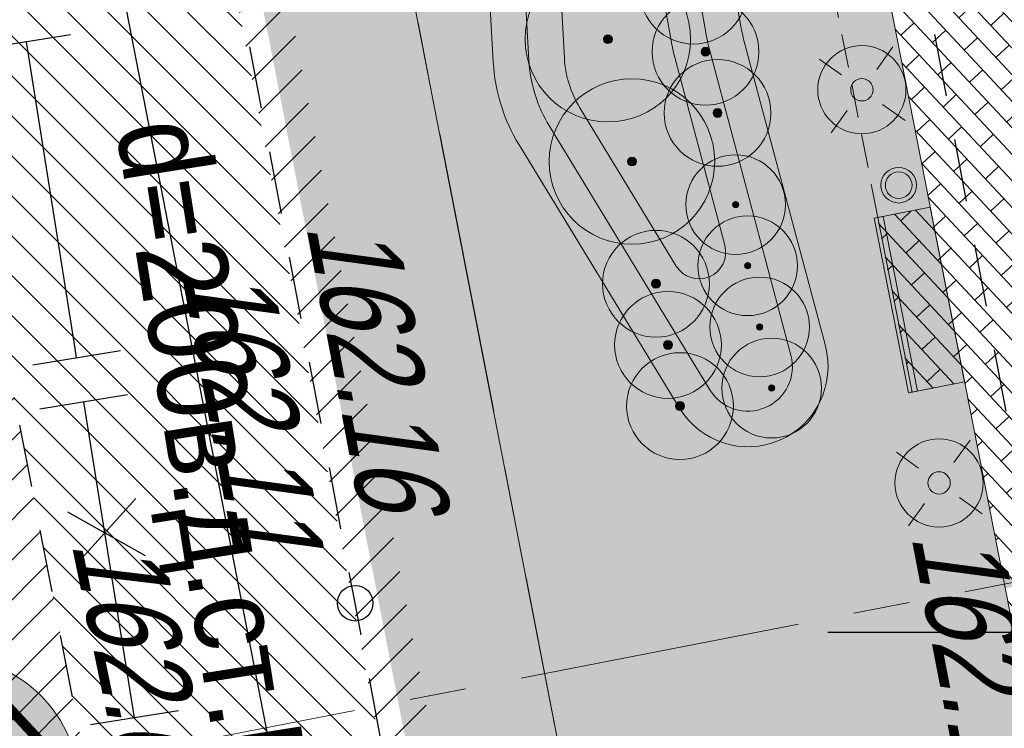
# Model space of a CAD drawing. Header units: millimetres. Extents: x 4385 to 11928, y 17253 to 36963.
# Tile 33 of 256: x 5888 to 5899, y 18449 to 18457. Entities that reach past the tile are written whole.
import ezdxf
from ezdxf.enums import TextEntityAlignment as Align

# ---------------------------------------------------------------- set-up
doc = ezdxf.new("R2010")
doc.units = ezdxf.units.MM
for name, pattern in [('CENTER', [50.8, 31.75, -6.35, 6.35, -6.35]), ('DASHED', [19.05, 12.7, -6.35]), ('ГП_Ботаническая_1 и 2 этап$0$ACAD_ISO04W100', [30, 24, -3, 0, -3])]:
    doc.linetypes.add(name, pattern=pattern)
for name, color, linetype, lineweight, true_color in [('БЛАГО_Ботаническая_Р$0$БЛАГО_МАФ', 7, 'Continuous', 0, 0x000000), ('ГП_разбивка_тротуары', 7, 'Continuous', 9, 0x83089b), ('ОЗЕЛ_Ботаническая_Р$0$ОЗЕЛ_растительность', 7, 'Continuous', 5, 0x000000), ('ОЗЕЛ_Ботаническая_Р$0$ОЗЕЛ_растительность_кустарники', 7, 'Continuous', 5, 0x000000), ('Покр_озел_9(п)', 7, 'Continuous', 0, 0xc4cfab), ('Покр_трот_плитка_300х100х80_пеш_2.2(п)', 7, 'Continuous', 0, 0xffffff), ('Покр_трот_плитка_300х100х80_пеш_2.3(з)', 7, 'Continuous', 0, 0x999999)]:
    doc.layers.add(name, color=color, linetype=linetype, lineweight=lineweight, true_color=true_color)
for name, color, linetype, lineweight in [('Геоподоснова_34179-21 от 9.08.21$0$Водосток проектный', 7, 'Continuous', 25), ('Геоподоснова_34179-21 от 9.08.21$0$Газопровод', 7, 'Continuous', 25), ('Геоподоснова_34179-21 от 9.08.21$0$Горизонтали', 7, 'Continuous', 25), ('Геоподоснова_34179-21 от 9.08.21$0$Граница улицы', 7, 'Continuous', 25), ('Геоподоснова_34179-21 от 9.08.21$0$Координатные кресты', 7, 'Continuous', 25), ('Геоподоснова_34179-21 от 9.08.21$0$Красные линии', 7, 'Continuous', 25), ('ГП_Ботаническая_1 и 2 этап$0$ГП_здан_проект_оси', 50, 'ГП_Ботаническая_1 и 2 этап$0$ACAD_ISO04W100', 15), ('ГП_граница_3_этапа_500', 202, 'Continuous', 15), ('ГП_здан_проект_оси', 50, 'CENTER', 0), ('ГП_тротуары', 210, 'Continuous', 5)]:
    doc.layers.add(name, color=color, linetype=linetype, lineweight=lineweight)
doc.layers.add('ГП_граница_ГПЗУ_500', color=7, linetype='Continuous', true_color=0x0000f5)
doc.layers.add('ГП_здан_проект_гараж', color=7, linetype='Continuous', true_color=0xcc0000)
for name, color, linetype, lineweight, true_color, transparency in [('ГП_здан_проект_оси_фон', 7, 'CENTER', 15, 0xffffff, 0.2), ('ГП_озел_штриховка_сущ', 7, 'Continuous', 0, 0x829556, 0.6), ('ГП_тротуары_штриховка_сущ', 7, 'Continuous', 0, 0xba8573, 0.6), ('ГП_холм и геопластика', 7, 'Continuous', 0, 0x36526d, 0.5), ('ОЗЕЛ_Ботаническая_Р$0$ГП_холм и геопластика', 7, 'Continuous', 0, 0x36526d, 0.5), ('ОЗЕЛ_Ботаническая_Р$0$ОЗЕЛ_растительность_заливка', 7, 'Continuous', 0, 0x000000, 0.2), ('Покр_озел_9(з)', 7, 'Continuous', 0, 0xc4cfab, 0.5)]:
    doc.layers.add(name, color=color, linetype=linetype, lineweight=lineweight, true_color=true_color, transparency=transparency)
doc.styles.add('GENERATED_STYLE_1', font='GOTHIC.TTF')
doc.styles.add('Геоподоснова_34179-21 от 9.08.21$0$Style-RUSSIAN_1251', font='RUSSIAN_1251.shx')
doc.styles.add('Геоподоснова_34179-21 от 9.08.21$0$Style-RUSSIAN_1251 I 0.32289', font='RUSSIAN_1251.shx', dxfattribs={"oblique": 18.5})
pattern_1 = [(313, (-5962.5526, -18500.8752), (0.1486296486, 0.1385993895), []), (43, (-5962.5526, -18500.8752), (-0.0592434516, 0.361515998), [0.2032254, -0.2032254])]

# ---------------------------------------------------------------- blocks, each defined once
blk = doc.blocks.new('ОСИ номера')
at = {"layer": 'ГП_здан_проект_оси_фон', "linetype": 'Continuous', "ltscale": 0.4}
h = blk.add_hatch(color=256, dxfattribs=at)
h.dxf.hatch_style = 1
edge = h.paths.add_edge_path()
edge.add_arc((0, 0), 1.5, 0, 360)
at = {"layer": 'ГП_здан_проект_оси', "linetype": 'Continuous'}
blk.add_circle((0, 0), 1.5, dxfattribs=at)
at = {"layer": 'ГП_здан_проект_оси', "linetype": 'Continuous', "style": 'GENERATED_STYLE_1', "width": 0.8}
blk.add_attdef('№ДОМА', text='', height=0.9, rotation=0.0002, dxfattribs=at).set_placement((0.027, 0.053), align=Align.MIDDLE_CENTER)
blk = doc.blocks.new('Геоподоснова_34179-21 от 9.08.21$0$KREST_26')
at = {"layer": 'Геоподоснова_34179-21 от 9.08.21$0$Координатные кресты', "color": 7, "linetype": 'Continuous', "lineweight": 25}
for p, q in [((0, -2.5), (0, 2.5)), ((-2.5, 0), (2.5, 0))]:
    blk.add_line(p, q, dxfattribs=at)
blk = doc.blocks.new('Геоподоснова_34179-21 от 9.08.21$0$msdElementTypeLineString_9')
at = {"layer": 'Геоподоснова_34179-21 от 9.08.21$0$Граница улицы', "color": 7, "linetype": 'Continuous', "lineweight": 25}
for p, q in [((7.475, 11.649), (7.543, 11.295)), ((7.636, 10.803), (7.771, 10.094)), ((0.068, 9.974), (0.001, 10.329)), ((0.295, 8.774), (0.161, 9.483)), ((8.095, 8.403), (8.233, 7.695)), ((0.522, 7.573), (0.388, 8.283)), ((8.327, 7.204), (8.465, 6.495)), ((0.749, 6.373), (0.615, 7.082)), ((8.559, 6.004), (8.697, 5.295)), ((0.977, 5.172), (0.842, 5.882)), ((8.791, 4.804), (8.928, 4.096)), ((1.204, 3.972), (1.07, 4.681)), ((9.023, 3.605), (9.16, 2.896)), ((1.431, 2.771), (1.297, 3.481)), ((9.255, 2.405), (9.392, 1.697)), ((1.658, 1.571), (1.524, 2.28)), ((9.295, 1.331), (8.591, 1.172)), ((8.103, 1.062), (7.399, 0.902)), ((6.911, 0.792), (6.207, 0.632)), ((5.72, 0.522), (5.016, 0.363)), ((4.528, 0.252), (3.824, 0.093))]:
    blk.add_line(p, q, dxfattribs=at)
at = {"layer": 'Геоподоснова_34179-21 от 9.08.21$0$Граница улицы', "color": 7, "linetype": 'Continuous', "lineweight": 25, "flags": 128}
for points in [[(7.864, 9.603), (7.907, 9.378), (8.001, 8.894)], [(2.251, 0.55), (2.127, 0.661), (1.983, 0.813), (1.853, 0.974), (1.776, 1.09)], [(3.336, 0.017), (3.215, 0.045), (3.017, 0.107), (2.823, 0.186), (2.662, 0.268)]]:
    blk.add_lwpolyline(points, dxfattribs=at)
blk = doc.blocks.new('Геоподоснова_34179-21 от 9.08.21$0$PIKET_38')
at = {"layer": 'Геоподоснова_34179-21 от 9.08.21$0$Горизонтали', "color": 7, "linetype": 'Continuous', "lineweight": 25}
blk.add_arc((0, 0), 0.2, 0, 360, dxfattribs=at)
blk = doc.blocks.new('Геоподоснова_34179-21 от 9.08.21$0$msdElementTypeLineString_53')
at = {"layer": 'Геоподоснова_34179-21 от 9.08.21$0$Граница улицы', "color": 7, "linetype": 'Continuous', "lineweight": 25}
for p, q in [((11.808, 6.388), (11.939, 5.698)), ((4.244, 5.56), (4.114, 6.249)), ((12.032, 5.207), (12.164, 4.517)), ((4.468, 4.379), (4.337, 5.069)), ((12.257, 4.026), (12.388, 3.337)), ((4.691, 3.198), (4.561, 3.888)), ((12.481, 2.846), (12.612, 2.156)), ((4.915, 2.017), (4.784, 2.707)), ((5.138, 0.836), (5.008, 1.526)), ((5.297, 0), (5.231, 0.345))]:
    blk.add_line(p, q, dxfattribs=at)
blk = doc.blocks.new('Геоподоснова_34179-21 от 9.08.21$0$msdElementTypeLineString_104')
at = {"layer": 'Геоподоснова_34179-21 от 9.08.21$0$Граница улицы', "color": 7, "linetype": 'Continuous', "lineweight": 25}
for p, q in [((6.611, 6.289), (6.477, 6.979)), ((6.84, 5.108), (6.706, 5.798)), ((7.07, 3.927), (6.936, 4.617))]:
    blk.add_line(p, q, dxfattribs=at)
blk = doc.blocks.new('Геоподоснова_34179-21 от 9.08.21$0$msdElementTypeLineString_170')
at = {"layer": 'Геоподоснова_34179-21 от 9.08.21$0$Газопровод', "color": 1, "linetype": 'Continuous', "lineweight": 25}
for p, q in [((5.686, 8.438), (6.356, 9.182)), ((5.589, 9.03), (6.461, 8.54))]:
    blk.add_line(p, q, dxfattribs=at)
blk = doc.blocks.new('Геоподоснова_34179-21 от 9.08.21$0$msdElementTypeLineString_171')
at = {"layer": 'Геоподоснова_34179-21 от 9.08.21$0$Газопровод', "color": 16, "linetype": 'Continuous', "lineweight": 25}
for p, q in [((5.715, 14.481), (4.727, 14.324)), ((6.278, 10.932), (5.291, 10.773)), ((6.357, 10.438), (5.37, 10.279)), ((6.435, 6.81), (5.864, 10.359)), ((6.929, 6.89), (5.941, 6.731))]:
    blk.add_line(p, q, dxfattribs=at)
at = {"layer": 'Геоподоснова_34179-21 от 9.08.21$0$Газопровод', "color": 16, "linetype": 'Continuous', "lineweight": 25, "flags": 128}
blk.add_lwpolyline([(5.784, 10.853), (5.767, 10.96), (5.221, 14.403)], dxfattribs=at)
blk = doc.blocks.new('Геоподоснова_34179-21 от 9.08.21$0$msdElementTypeMultiLine_20')
at = {"layer": 'Геоподоснова_34179-21 от 9.08.21$0$Газопровод', "color": 1, "linetype": 'Continuous', "lineweight": 25}
blk.add_blockref('Геоподоснова_34179-21 от 9.08.21$0$msdElementTypeLineString_170', (0.093, 0.093), dxfattribs=at)
at = {"layer": 'Геоподоснова_34179-21 от 9.08.21$0$Газопровод', "color": 16, "linetype": 'Continuous', "lineweight": 25}
blk.add_blockref('Геоподоснова_34179-21 от 9.08.21$0$msdElementTypeLineString_171', (0, 0), dxfattribs=at)
blk = doc.blocks.new('Геоподоснова_34179-21 от 9.08.21$0$msdElementTypeLineString_879')
at = {"layer": 'Геоподоснова_34179-21 от 9.08.21$0$Водосток проектный', "color": 7, "linetype": 'Continuous', "lineweight": 25}
blk.add_line((10.514, 0.001), (7.131, 17.39), dxfattribs=at)
blk = doc.blocks.new('Геоподоснова_34179-21 от 9.08.21$0$msdElementTypeMultiLine_541')
at = {"layer": 'Геоподоснова_34179-21 от 9.08.21$0$Водосток проектный', "color": 7, "linetype": 'Continuous', "lineweight": 25}
blk.add_blockref('Геоподоснова_34179-21 от 9.08.21$0$msdElementTypeLineString_879', (0.467, 0.467), dxfattribs=at)
blk = doc.blocks.new('Геоподоснова_34179-21 от 9.08.21$0$msdElementTypeLineString_923')
at = {"layer": 'Геоподоснова_34179-21 от 9.08.21$0$Красные линии', "linetype": 'Continuous', "lineweight": 25}
for points in [[(46.127, 27.587), (45.552, 30.531), (45.798, 30.579), (46.372, 27.634)], [(46.893, 23.661), (46.318, 26.605), (46.564, 26.653), (47.138, 23.708)], [(47.658, 19.735), (47.492, 20.587), (47.084, 22.679), (47.33, 22.727), (47.738, 20.635), (47.904, 19.782)]]:
    blk.add_hatch(color=1, dxfattribs=at).paths.add_polyline_path(points)
blk = doc.blocks.new('Геоподоснова_34179-21 от 9.08.21$0$msdElementTypeLineString_927')
at = {"layer": 'Геоподоснова_34179-21 от 9.08.21$0$Красные линии', "linetype": 'Continuous', "lineweight": 25}
for points in [[(45.771, 8.924), (45.579, 9.905), (45.825, 9.953), (46.016, 8.972)], [(45.962, 7.943), (45.771, 8.924), (46.016, 8.972), (46.208, 7.99)], [(46.154, 6.961), (45.962, 7.943), (46.208, 7.99), (46.399, 7.009)], [(46.345, 5.98), (46.154, 6.961), (46.399, 7.009), (46.591, 6.027)], [(46.537, 4.998), (46.345, 5.98), (46.591, 6.027), (46.782, 5.046)], [(46.728, 4.017), (46.537, 4.998), (46.782, 5.046), (46.974, 4.064)], [(46.92, 3.035), (46.728, 4.017), (46.974, 4.064), (47.165, 3.083)], [(47.111, 2.054), (46.92, 3.035), (47.165, 3.083), (47.357, 2.101)], [(47.303, 1.072), (47.111, 2.054), (47.357, 2.101), (47.548, 1.12)]]:
    blk.add_hatch(color=1, dxfattribs=at).paths.add_polyline_path(points)
blk = doc.blocks.new('Геоподоснова_34179-21 от 9.08.21')
at = {"layer": 'Геоподоснова_34179-21 от 9.08.21$0$Водосток проектный', "color": 7, "linetype": 'Continuous', "lineweight": 25}
blk.add_blockref('Геоподоснова_34179-21 от 9.08.21$0$msdElementTypeMultiLine_541', (5881.178, 18443.471), dxfattribs=at)
at = {"layer": 'Геоподоснова_34179-21 от 9.08.21$0$Газопровод', "color": 1, "linetype": 'Continuous', "lineweight": 25}
blk.add_blockref('Геоподоснова_34179-21 от 9.08.21$0$msdElementTypeMultiLine_20', (5883.274, 18442.227), dxfattribs=at)
at = {"layer": 'Геоподоснова_34179-21 от 9.08.21$0$Горизонтали', "color": 7, "linetype": 'Continuous', "lineweight": 25}
blk.add_blockref('Геоподоснова_34179-21 от 9.08.21$0$PIKET_38', (5892.188, 18450.325), dxfattribs=at)
at = {"layer": 'Геоподоснова_34179-21 от 9.08.21$0$Граница улицы', "color": 7, "linetype": 'Continuous', "lineweight": 25}
for name, p in [('Геоподоснова_34179-21 от 9.08.21$0$msdElementTypeLineString_104', (5881.942, 18445.347)), ('Геоподоснова_34179-21 от 9.08.21$0$msdElementTypeLineString_53', (5886.891, 18450.325)), ('Геоподоснова_34179-21 от 9.08.21$0$msdElementTypeLineString_9', (5892.187, 18439.996))]:
    blk.add_blockref(name, p, dxfattribs=at)
at = {"layer": 'Геоподоснова_34179-21 от 9.08.21$0$Координатные кресты', "color": 7, "linetype": 'Continuous', "lineweight": 25}
blk.add_blockref('Геоподоснова_34179-21 от 9.08.21$0$KREST_26', (5900, 18450), dxfattribs=at)
at = {"layer": 'Геоподоснова_34179-21 от 9.08.21$0$Красные линии', "color": 1, "linetype": 'Continuous', "lineweight": 25}
for name, p in [('Геоподоснова_34179-21 от 9.08.21$0$msdElementTypeLineString_923', (5845.715, 18426.809)), ('Геоподоснова_34179-21 от 9.08.21$0$msdElementTypeLineString_927', (5845.715, 18447.295))]:
    blk.add_blockref(name, p, dxfattribs=at)
at = {"layer": 'Геоподоснова_34179-21 от 9.08.21$0$Газопровод', "color": 16, "linetype": 'Continuous', "lineweight": 25, "style": 'Геоподоснова_34179-21 от 9.08.21$0$Style-RUSSIAN_1251', "width": 0.899998}
blk.add_text('d=200в.д.ст.БД.', height=1, rotation=279.0113, dxfattribs=at).set_placement((5889.499, 18455.675))
at = {"layer": 'Геоподоснова_34179-21 от 9.08.21$0$Горизонтали', "color": 7, "linetype": 'Continuous', "lineweight": 25, "style": 'Геоподоснова_34179-21 от 9.08.21$0$Style-RUSSIAN_1251 I 0.32289', "oblique": 18.5}
for s, rotation, width, p in [('162.16', 280.7173, 0.800001, (5891.635, 18454.57)), ('162.11', 280.7173, 0.800001, (5890.228, 18454.072)), ('162.06', 281.688, 0.799996, (5888.997, 18451.005)), ('162.17', 280.9449, 0.8, (5898.435, 18451.087))]:
    blk.add_text(s, height=1, rotation=rotation, dxfattribs=dict(at, width=width)).set_placement(p)
blk = doc.blocks.new('БЛАГО_Ботаническая_Р$0$sk 091')
at = {"layer": 'БЛАГО_Ботаническая_Р$0$БЛАГО_МАФ', "true_color": 0xc7c8ca}
h = blk.add_hatch(color=9, dxfattribs=at)
h.dxf.hatch_style = 1
h.paths.add_polyline_path([(2, 0.641), (2, 0), (0, 0), (0, 0.641)])
at = {"layer": 'БЛАГО_Ботаническая_Р$0$БЛАГО_МАФ'}
for points in [[(0, 0), (2, 0), (2, 0.641), (0, 0.641), (0, 0)], [(2, 0.541), (0, 0.541)]]:
    blk.add_lwpolyline(points, dxfattribs=at)
blk = doc.blocks.new('БЛАГО_Ботаническая_Р$0$П(2018)-171001_Грай (Р)_Освещение$0$Прожектор')
at = {"layer": 'БЛАГО_Ботаническая_Р$0$БЛАГО_МАФ', "true_color": 0xfcfcfc, "transparency": 33554559}
h = blk.add_hatch(color=7, dxfattribs=at)
h.dxf.hatch_style = 1
edge = h.paths.add_edge_path()
edge.add_arc((0, 0), 0.3441, 0, 360)
at = {"layer": 'БЛАГО_Ботаническая_Р$0$БЛАГО_МАФ', "true_color": 0xfcfcfc, "transparency": 33554636}
h = blk.add_hatch(color=7, dxfattribs=at)
h.dxf.hatch_style = 1
edge = h.paths.add_edge_path()
edge.add_arc((0, 0), 0.0871, 0, 360)
at = {"layer": 'БЛАГО_Ботаническая_Р$0$БЛАГО_МАФ', "linetype": 'Continuous', "ltscale": 0.4}
for p, q in [((-0.2924, 0.2935), (-0.1388, 0.1399)), ((0.1381, 0.1407), (0.2909, 0.2935)), ((-0.2924, -0.2899), (-0.1407, -0.1381)), ((0.1399, -0.1388), (0.2909, -0.2899))]:
    blk.add_line(p, q, dxfattribs=at)
at = {"layer": 'БЛАГО_Ботаническая_Р$0$БЛАГО_МАФ'}
for radius in [0.3441, 0.0871]:
    blk.add_circle((0, 0), radius, dxfattribs=at)
blk = doc.blocks.new('БЛАГО_Ботаническая_Р$0$Урна')
at = {"layer": 'БЛАГО_Ботаническая_Р$0$БЛАГО_МАФ', "true_color": 0xfeeab9}
h = blk.add_hatch(color=254, dxfattribs=at)
h.dxf.hatch_style = 1
edge = h.paths.add_edge_path()
edge.add_arc((0, 0), 0.2, 0, 360)
at = {"layer": 'БЛАГО_Ботаническая_Р$0$БЛАГО_МАФ'}
for radius in [0.2, 0.15]:
    blk.add_circle((0, 0), radius, dxfattribs=at)
blk = doc.blocks.new('*U1064')
at = {"layer": 'БЛАГО_Ботаническая_Р$0$БЛАГО_МАФ', "ltscale": 0.1, "xscale": -1.44, "yscale": 1.44, "zscale": 1.44, "rotation": 279.3507664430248}
for p in [(5897.883, 18456.092), (5898.751, 18451.676)]:
    blk.add_blockref('БЛАГО_Ботаническая_Р$0$П(2018)-171001_Грай (Р)_Освещение$0$Прожектор', p, dxfattribs=at)
at = {"layer": 'БЛАГО_Ботаническая_Р$0$БЛАГО_МАФ'}
for name, p, rotation in [('БЛАГО_Ботаническая_Р$0$Урна', (5898.297, 18455.02), 0.06565164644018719), ('БЛАГО_Ботаническая_Р$0$sk 091', (5899.038, 18452.811), 101.1232154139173)]:
    blk.add_blockref(name, p, dxfattribs=dict(at, rotation=rotation))
blk = doc.blocks.new('ОЗЕЛ_Ботаническая_Р$0$Дерен_белый_Сибирика')
at = {"layer": 'ОЗЕЛ_Ботаническая_Р$0$ОЗЕЛ_растительность', "transparency": 33554687}
h = blk.add_hatch(color=256, dxfattribs=at)
h.dxf.hatch_style = 1
edge = h.paths.add_edge_path()
edge.add_arc((0, 0), 50, 0, 360)
at = {"layer": 'ОЗЕЛ_Ботаническая_Р$0$ОЗЕЛ_растительность_заливка', "true_color": 0x6a9432, "transparency": 33554559}
h = blk.add_hatch(color=67, dxfattribs=at)
h.dxf.hatch_style = 1
edge = h.paths.add_edge_path()
edge.add_arc((0, 0), 930, 0, 360)
at = {"layer": 'ОЗЕЛ_Ботаническая_Р$0$ОЗЕЛ_растительность'}
for radius in [930, 50]:
    blk.add_circle((0, 0), radius, dxfattribs=at)
blk = doc.blocks.new('ОЗЕЛ_Ботаническая_Р$0$Барбарис_тунберга_Ауреа')
at = {"layer": 'ОЗЕЛ_Ботаническая_Р$0$ОЗЕЛ_растительность', "transparency": 33554687}
h = blk.add_hatch(color=256, dxfattribs=at)
h.dxf.hatch_style = 1
edge = h.paths.add_edge_path()
edge.add_arc((0, 0), 50, 0, 360)
at = {"layer": 'ОЗЕЛ_Ботаническая_Р$0$ОЗЕЛ_растительность_заливка', "true_color": 0xb9bf04, "transparency": 33554559}
h = blk.add_hatch(color=52, dxfattribs=at)
h.dxf.hatch_style = 1
edge = h.paths.add_edge_path()
edge.add_arc((0, 0), 600, 0, 360)
at = {"layer": 'ОЗЕЛ_Ботаническая_Р$0$ОЗЕЛ_растительность'}
for radius in [600, 50]:
    blk.add_circle((0, 0), radius, dxfattribs=at)
blk = doc.blocks.new('ОЗЕЛ_Ботаническая_Р$0$Спирея_серая_Грефшейм')
at = {"layer": 'ОЗЕЛ_Ботаническая_Р$0$ОЗЕЛ_растительность', "transparency": 33554687}
h = blk.add_hatch(color=256, dxfattribs=at)
h.dxf.hatch_style = 1
edge = h.paths.add_edge_path()
edge.add_arc((0, 0), 35, 0, 360)
at = {"layer": 'ОЗЕЛ_Ботаническая_Р$0$ОЗЕЛ_растительность_заливка', "true_color": 0x7c9464, "transparency": 33554559}
h = blk.add_hatch(color=65, dxfattribs=at)
h.dxf.hatch_style = 1
edge = h.paths.add_edge_path()
edge.add_arc((0, 0), 560, 0, 360)
at = {"layer": 'ОЗЕЛ_Ботаническая_Р$0$ОЗЕЛ_растительность'}
for radius in [560, 35]:
    blk.add_circle((0, 0), radius, dxfattribs=at)
blk = doc.blocks.new('ОЗЕЛ_Ботаническая_Р')
at = {"layer": 'ОЗЕЛ_Ботаническая_Р$0$ГП_холм и геопластика', "ltscale": 2}
for points in [[(5893.457, 18461.5), (5893.741, 18456.403, 0.123552), (5894.03, 18455.473), (5895.835, 18452.514, 0.865895), (5897.473, 18453.214), (5896.554, 18456.662, -0.0208), (5896.536, 18456.743), (5895.638, 18461.755, 0.941007)], [(5893.856, 18461.522), (5894.141, 18456.425, 0.123552), (5894.372, 18455.682), (5896.176, 18452.722, 0.865895), (5897.086, 18453.111), (5896.167, 18456.559, -0.0208), (5896.142, 18456.672), (5895.244, 18461.684, 0.941007)], [(5894.256, 18461.544), (5894.54, 18456.448, 0.123552), (5894.713, 18455.89), (5895.797, 18454.112, 0.865895), (5896.343, 18454.346), (5895.781, 18456.456, -0.0208), (5895.748, 18456.602), (5894.85, 18461.614, 0.941007)]]:
    blk.add_lwpolyline(points, format="xyb", close=True, dxfattribs=at)
at = {"layer": 'ОЗЕЛ_Ботаническая_Р$0$ОЗЕЛ_растительность_кустарники', "xscale": 0.001, "yscale": 0.001, "zscale": 0.001, "rotation": 200.6069710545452}
for p in [(5895.991, 18457.206), (5896.126, 18456.519), (5896.261, 18455.832), (5895.569, 18453.913), (5895.704, 18453.226), (5895.839, 18452.539)]:
    blk.add_blockref('ОЗЕЛ_Ботаническая_Р$0$Барбарис_тунберга_Ауреа', p, dxfattribs=at)
at = {"layer": 'ОЗЕЛ_Ботаническая_Р$0$ОЗЕЛ_растительность_кустарники', "xscale": 0.001, "yscale": 0.001, "zscale": 0.001}
for name, p in [('ОЗЕЛ_Ботаническая_Р$0$Дерен_белый_Сибирика', (5895.029, 18456.66)), ('ОЗЕЛ_Ботаническая_Р$0$Дерен_белый_Сибирика', (5895.299, 18455.286)), ('ОЗЕЛ_Ботаническая_Р$0$Спирея_серая_Грефшейм', (5896.464, 18454.802)), ('ОЗЕЛ_Ботаническая_Р$0$Спирея_серая_Грефшейм', (5896.599, 18454.115)), ('ОЗЕЛ_Ботаническая_Р$0$Спирея_серая_Грефшейм', (5896.734, 18453.428)), ('ОЗЕЛ_Ботаническая_Р$0$Спирея_серая_Грефшейм', (5896.869, 18452.741))]:
    blk.add_blockref(name, p, dxfattribs=at)
blk = doc.blocks.new('ГП_Ботаническая_1 и 2 этап')
at = {"layer": 'ГП_Ботаническая_1 и 2 этап$0$ГП_здан_проект_оси'}
blk.add_line((5850.509, 18674.804), (5898.146, 18429.849), dxfattribs=at)
blk = doc.blocks.new('Покр')
at = {"layer": 'Покр_озел_9(з)'}
h = blk.add_hatch(color=256, dxfattribs=at)
h.dxf.hatch_style = 1
h.paths.add_polyline_path([(-50.803, -47.939), (-60.125, -49.758), (-59.759, -51.619), (-49.441, -49.607), (-49.337, -49.51)])
h.paths.add_polyline_path([(-63.069, -50.334), (-68.23, -51.334), (-74.412, -19.547), (-76.22, -17.608), (-69.217, -53.46), (-62.703, -52.193)])
at = {"layer": 'Покр_озел_9(п)'}
h = blk.add_hatch(color=256, dxfattribs=at)
h.dxf.hatch_style = 1
h.paths.add_polyline_path([(-67.709, -26.733), (-74.412, -19.547), (-68.23, -51.334), (-63.069, -50.334), (-63.515, -48.065), (-64.11, -48.182), (-64.496, -46.219), (-63.901, -46.102), (-65.272, -39.13), (-65.858, -39.246), (-66.244, -37.283), (-65.658, -37.168), (-67.016, -30.259), (-67.605, -30.375), (-67.991, -28.411), (-67.402, -28.297)])
at = {"layer": 'Покр_трот_плитка_300х100х80_пеш_2.2(п)'}
h = blk.add_hatch(dxfattribs=at)
h.set_pattern_fill('AR-BRSTD', color=256, scale=0.003, angle=313)
h.set_pattern_definition(pattern_1)
h.paths.add_polyline_path([(-63.835, -30.887), (-64.926, -29.717), (-67.709, -26.733), (-67.402, -28.297), (-67.991, -28.411), (-67.605, -30.375), (-67.016, -30.259), (-65.658, -37.168), (-66.244, -37.283), (-65.858, -39.246), (-65.272, -39.13), (-63.901, -46.102), (-64.496, -46.219), (-64.11, -48.182), (-63.515, -48.065), (-63.069, -50.334), (-60.125, -49.758), (-63.026, -35.002), (-63.11, -34.573)])
at = {"layer": 'Покр_трот_плитка_300х100х80_пеш_2.3(з)'}
h = blk.add_hatch(dxfattribs=at)
h.set_pattern_fill('AR-BRSTD', color=256, scale=0.003, angle=313)
h.set_pattern_definition(pattern_1)
h.paths.add_polyline_path([(-60.125, -49.758), (-63.069, -50.334), (-62.703, -52.193), (-59.759, -51.619)])

msp = doc.modelspace()

# ---------------------------------------------------------------- linework, layer by layer
at = {"layer": 'ГП_тротуары'}
for p, q in [((5893.054, 18483.245), (5899.849, 18448.683)), ((5898.652, 18454.773), (5898.063, 18454.658)), ((5898.063, 18454.658), (5898.449, 18452.696)), ((5899.038, 18452.811), (5898.449, 18452.696))]:
    msp.add_line(p, q, dxfattribs=at)

# ---------------------------------------------------------------- block references
msp.add_blockref('Покр', (5962.553, 18500.875))

# ---------------------------------------------------------------- next in the draw order: block references
msp.add_blockref('ГП_Ботаническая_1 и 2 этап', (0, 0))

# ---------------------------------------------------------------- next in the draw order: hatches: boundary and pattern name
at = {"layer": 'ГП_озел_штриховка_сущ'}
h = msp.add_hatch(dxfattribs=at)
h.set_pattern_fill('ANSI31', color=256, scale=0.1)
h.paths.add_polyline_path([(5902.584, 18448.046), (5903.806, 18441.821), (5922.606, 18445.511), (5934.695, 18448.026), (5951.702, 18451.333), (5954.183, 18451.815), (5952.935, 18458.091)])
edge = h.paths.add_edge_path()
edge.add_line((5900.21, 18448.752), (5901.643, 18441.364))
edge.add_line((5901.643, 18441.364), (5896.222, 18440.137))
edge.add_arc((5895.781, 18442.087), 2, 190.8754, 282.7575, ccw=False)
edge.add_line((5893.817, 18441.71), (5886.891, 18477.757))
edge.add_line((5886.891, 18477.757), (5887.39, 18477.849))
edge.add_line((5887.39, 18477.849), (5893.33, 18447.41))
edge.add_line((5893.33, 18447.41), (5900.21, 18448.752))
edge = h.paths.add_edge_path()
edge.add_line((5882.844, 18445.348), (5889.482, 18446.851))
edge.add_line((5889.482, 18446.851), (5885.703, 18466.311))
edge.add_line((5885.703, 18466.311), (5882.738, 18481.615))
edge.add_line((5882.738, 18481.615), (5881.942, 18486.25))
edge.add_arc((5883.26, 18479.349), 7.026, 100.8123, 190.6774)
edge.add_line((5876.356, 18478.047), (5880.695, 18455.591))
edge.add_line((5880.695, 18455.591), (5882.844, 18445.348))
h.paths.add_polyline_path([(6035.024, 18508.027), (6039.213, 18503.574), (6057.801, 18521.457), (6053.795, 18525.674)])
h.paths.add_polyline_path([(6033.061, 18497.655), (6028.822, 18502.196), (6016.612, 18490.717), (6020.901, 18485.956)])
at = {"layer": 'ГП_тротуары_штриховка_сущ'}
h = msp.add_hatch(dxfattribs=at)
h.set_pattern_fill('ANSI31', color=256, scale=0.1, angle=90)
edge = h.paths.add_edge_path()
edge.add_line((5886.891, 18477.757), (5887.39, 18477.849))
edge.add_line((5887.39, 18477.849), (5886.947, 18480.117))
edge.add_line((5886.947, 18480.117), (5886.504, 18480.03))
edge.add_line((5886.504, 18480.03), (5885.216, 18486.891))
edge.add_line((5885.216, 18486.891), (5882.619, 18486.41))
edge.add_line((5882.619, 18486.41), (5881.943, 18486.245))
edge.add_line((5881.943, 18486.245), (5882.738, 18481.615))
edge.add_line((5882.738, 18481.615), (5885.703, 18466.311))
edge.add_line((5885.703, 18466.311), (5889.482, 18446.851))
edge.add_line((5889.482, 18446.851), (5882.844, 18445.348))
edge.add_line((5882.844, 18445.348), (5882.953, 18444.8))
edge.add_arc((5892.762, 18446.747), 10, 191.2237, 248.7159)
edge.add_arc((5892.762, 18446.747), 10, 248.7159, 258.5641)
edge.add_arc((5892.772, 18446.94), 10.191, 258.7229, 283.8489)
edge.add_line((5895.211, 18437.045), (5904.928, 18439.129))
edge.add_arc((6024.741, 17851.691), 599.532, 100.670605, 101.527822, ccw=False)
edge.add_line((5913.73, 18440.856), (5913.807, 18440.871))
edge.add_line((5913.807, 18440.871), (5923.767, 18442.883))
edge.add_line((5923.767, 18442.883), (5930.571, 18444.18))
edge.add_line((5930.571, 18444.18), (5947.658, 18447.553))
edge.add_line((5947.658, 18447.553), (5953.962, 18448.809))
edge.add_arc((5951.626, 18456.701), 8.23, 286.4882, 295.9481)
edge.add_arc((5952.482, 18455.275), 6.575, 294.6769, 308.8087)
edge.add_arc((5953.728, 18453.967), 4.777, 306.9967, 311.3936)
edge.add_arc((5956.205, 18451.395), 1.22, 303.9637, 321.1614)
edge.add_arc((5955.716, 18451.648), 1.763, 324.7172, 340.5192)
edge.add_arc((5956.205, 18451.395), 1.22, 344.075, 360.1682)
edge.add_arc((5945.934, 18451.365), 11.491, 0.1682, 12.0967)
edge.add_line((5957.17, 18453.773), (5956.453, 18457.12))
edge.add_line((5956.453, 18457.12), (5976.513, 18463.101))
edge.add_line((5976.513, 18463.101), (5978.934, 18464.105))
edge.add_line((5978.934, 18464.105), (5900.21, 18448.752))
edge.add_line((5900.21, 18448.752), (5901.643, 18441.364))
edge.add_line((5901.643, 18441.364), (5896.222, 18440.137))
edge.add_arc((5895.781, 18442.087), 2, 190.8754, 282.7575, ccw=False)
edge.add_line((5893.817, 18441.71), (5886.891, 18477.757))
h.paths.add_polyline_path([(5922.606, 18445.511), (5903.806, 18441.821), (5902.584, 18448.046), (5952.935, 18458.091), (5954.183, 18451.815), (5951.702, 18451.333), (5934.695, 18448.026)], flags=16)
edge = h.paths.add_edge_path()
edge.add_line((6028.487, 18489.58), (6025.9, 18490.739))
edge.add_line((6025.9, 18490.739), (6025.883, 18490.749))
edge.add_line((6025.883, 18490.749), (6020.901, 18485.956))
edge.add_line((6020.901, 18485.956), (6016.612, 18490.717))
edge.add_line((6016.612, 18490.717), (6020.557, 18494.427))
edge.add_line((6020.557, 18494.427), (6028.826, 18502.201))
edge.add_line((6028.826, 18502.201), (6028.108, 18502.972))
edge.add_line((6028.108, 18502.972), (6028.1, 18502.98))
edge.add_line((6028.1, 18502.98), (5997.67, 18474.427))
edge.add_line((5997.67, 18474.427), (5998.158, 18473.906))
edge.add_line((5998.158, 18473.906), (6001.253, 18475.867))
edge.add_line((6001.253, 18475.867), (6015.714, 18487.693))
edge.add_line((6015.714, 18487.693), (6020.357, 18483.958))
edge.add_arc((6021.371, 18485.5), 1.846, 236.6642, 311.6895)
edge.add_arc((6005.613, 18505.326), 27.17, 308.6958, 315.1527)
edge.add_line((6024.876, 18486.166), (6028.487, 18489.58))

# ---------------------------------------------------------------- next in the draw order: linework, layer by layer
at = {"layer": 'ГП_граница_3_этапа_500', "const_width": 0.3}
msp.add_lwpolyline([(6059.56, 18532.5), (6027.314, 18567.068), (6002.779, 18544.169), (6003.585, 18543.305), (6005.104, 18541.67), (5997.569, 18534.643), (5957.809, 18577.534), (5913.612, 18536.322), (5912.637, 18537.368), (5881.45, 18508.287), (5893.33, 18447.41), (5988.7, 18466.01), (5992.473, 18469.551), (5994.465, 18471.42), (5997.67, 18474.427), (6011.272, 18487.19), (6028.095, 18502.975)], close=True, dxfattribs=at)
at = {"layer": 'ГП_граница_ГПЗУ_500', "const_width": 0.6}
msp.add_lwpolyline([(5908.35, 18693.62), (6021.68, 18572.86), (6059.56, 18532.5), (5988.7, 18466.01), (5893.33, 18447.41), (5866.96, 18582.54), (5865.98, 18582.35), (5863.92, 18593.17), (5864.85, 18593.36), (5851.03, 18664.19), (5868.97, 18667.79), (5895.42, 18681.33), (5908.35, 18693.62)], dxfattribs=at)
at = {"layer": 'ГП_здан_проект_гараж', "linetype": 'DASHED', "ltscale": 0.09, "const_width": 0.1}
msp.add_lwpolyline([(5882.691, 18509.321), (5912.515, 18537.138), (5913.456, 18536.128), (5957.736, 18577.427), (5997.644, 18534.639), (6005.421, 18541.893), (6003.167, 18544.31), (6020.608, 18560.577), (6051.608, 18527.34), (6022.378, 18500.078), (6020.502, 18502.089), (5982.554, 18466.695), (5894.317, 18449.536)], close=True, dxfattribs=at)
at = {"layer": 'ГП_здан_проект_оси', "ltscale": 0.1}
for p, q in [((5881.502, 18515.436), (5895.041, 18445.817)), ((5889.066, 18448.515), (5993.65, 18468.853))]:
    msp.add_line(p, q, dxfattribs=at)
at = {"layer": 'ГП_разбивка_тротуары', "linetype": 'DASHED', "ltscale": 0.03}
msp.add_lwpolyline([(5898.063, 18454.658), (5896.692, 18461.63)], dxfattribs=at)
at = {"layer": 'ГП_холм и геопластика', "ltscale": 2}
for points in [[(5893.457, 18461.5), (5893.741, 18456.403, 0.123552), (5894.03, 18455.473), (5895.835, 18452.514, 0.865895), (5897.473, 18453.214), (5896.554, 18456.662, -0.0208), (5896.536, 18456.743), (5895.638, 18461.755, 0.941007)], [(5893.856, 18461.522), (5894.141, 18456.425, 0.123552), (5894.372, 18455.682), (5896.176, 18452.722, 0.865895), (5897.086, 18453.111), (5896.167, 18456.559, -0.0208), (5896.142, 18456.672), (5895.244, 18461.684, 0.941007)], [(5894.256, 18461.544), (5894.54, 18456.448, 0.123552), (5894.713, 18455.89), (5895.797, 18454.112, 0.865895), (5896.343, 18454.346), (5895.781, 18456.456, -0.0208), (5895.748, 18456.602), (5894.85, 18461.614, 0.941007)]]:
    msp.add_lwpolyline(points, format="xyb", close=True, dxfattribs=at)

# ---------------------------------------------------------------- next in the draw order: block references
for name in ['*U1064', 'Геоподоснова_34179-21 от 9.08.21']:
    msp.add_blockref(name, (0, 0))
at = {"layer": 'ГП_здан_проект_оси'}
ref = msp.add_blockref('ОСИ номера', (5887.593, 18448.228), dxfattribs=dict(at, rotation=43.00000000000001))
ref.add_attrib('№ДОМА', '33.П', dxfattribs={"linetype": 'Continuous', "height": 0.9, "rotation": 43.0002, "style": 'GENERATED_STYLE_1'}).set_placement((5887.576, 18448.286), align=Align.MIDDLE_CENTER)

# ---------------------------------------------------------------- next in the draw order: block references
msp.add_blockref('ОЗЕЛ_Ботаническая_Р', (0, 0))

doc.saveas('drawing.dxf')
